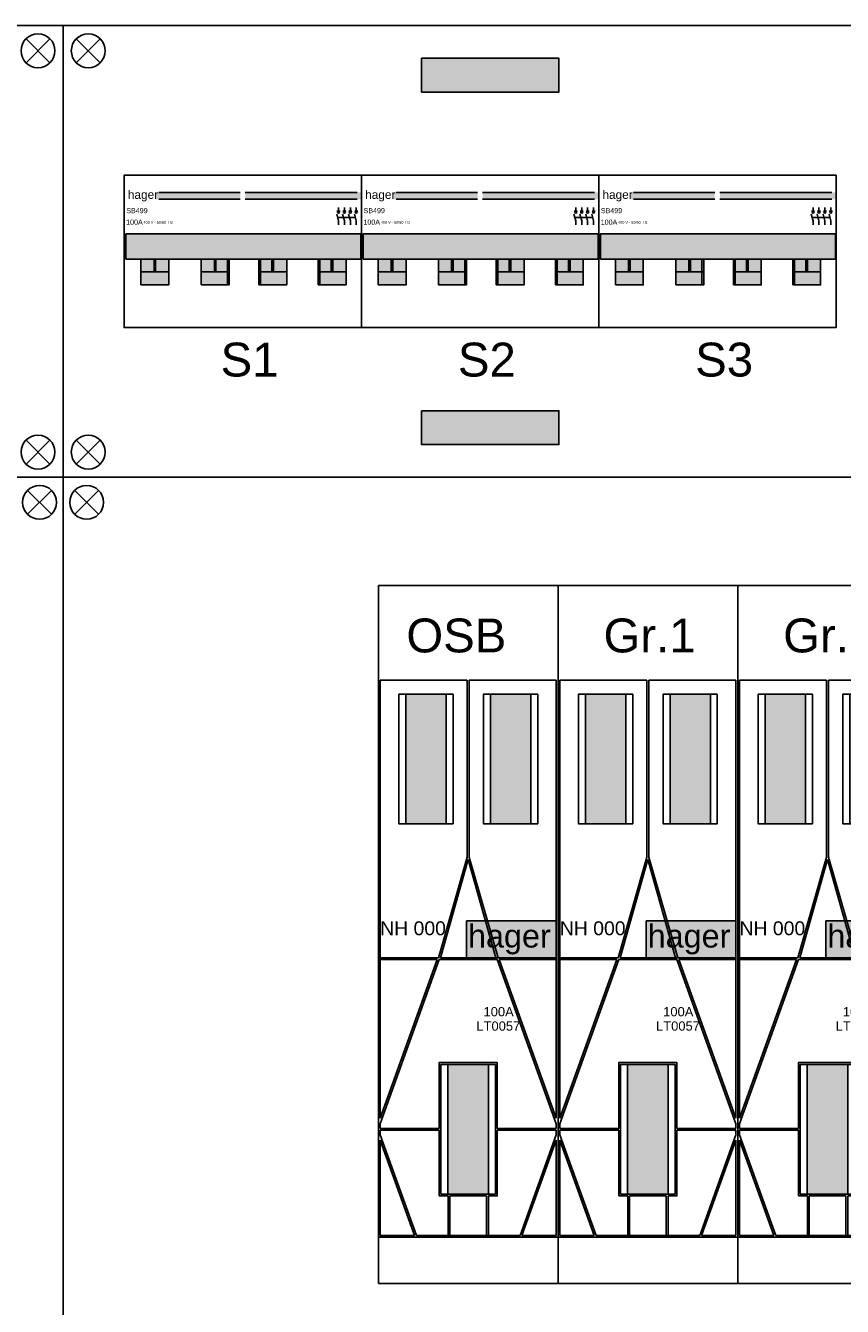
# Model space of a CAD drawing. Header units: millimetres. Extents: x -76073 to -606, y -39488 to 9083.
# Tile 10 of 23: x -13171 to -10761, y -31161 to -27381. Entities that reach past the tile are written whole.
import ezdxf
from ezdxf.enums import TextEntityAlignment as Align

# ---------------------------------------------------------------- set-up
doc = ezdxf.new("R2010")
doc.units = ezdxf.units.MM
doc.header["$LTSCALE"] = 100
doc.linetypes.add('HIDDEN', pattern=[9.525, 6.35, -3.175])
doc.layers.add('EL$6----', color=7, linetype='Continuous')
doc.layers.add('EL6-----', color=7, linetype='Continuous')
doc.styles.add('Arial', font='arial.ttf')
doc.styles.get("Standard").update_dxf_attribs({"font": 'arial.ttf'})

# ---------------------------------------------------------------- blocks, each defined once
blk = doc.blocks.new('kastblok 1')
for points in [[(1462.5, -196.3), (1462.5, -96.3), (1057.5, -96.3), (1057.5, -196.3)], [(1462.5, -1136.6), (1462.5, -1236.6), (1057.5, -1236.6), (1057.5, -1136.6)]]:
    blk.add_hatch(color=256).paths.add_polyline_path(points)
for points in [[(0, -1332.9), (2520, -1332.9), (2520, 0), (0, 0)], [(2340, -441.5), (180, -441.5), (180, -891.5), (2340, -891.5)], [(180, -891.5), (2340, -891.5), (2340, -441.5), (180, -441.5)]]:
    blk.add_lwpolyline(points, close=True)
for points in [[(38.8, -109.5), (109.5, -38.8)], [(109.5, -109.5), (38.8, -38.8)], [(2481.2, -109.5), (2410.5, -38.8)], [(2410.5, -109.5), (2481.2, -38.8)], [(38.8, -1223.4), (109.5, -1294.1)], [(109.5, -1223.4), (38.8, -1294.1)], [(2481.2, -1223.4), (2410.5, -1294.1)], [(2410.5, -1223.4), (2481.2, -1294.1)]]:
    blk.add_lwpolyline(points)
at = {"flags": 128}
for points in [[(1057.5, -196.3), (1462.5, -196.3), (1462.5, -96.3), (1057.5, -96.3), (1057.5, -196.3)], [(1057.5, -1136.6), (1462.5, -1136.6), (1462.5, -1236.6), (1057.5, -1236.6), (1057.5, -1136.6)]]:
    blk.add_lwpolyline(points, dxfattribs=at)
for centre in [(74.2, -74.2), (2445.8, -74.2), (74.2, -1258.7), (2445.8, -1258.7)]:
    blk.add_circle(centre, 50)
blk = doc.blocks.new('kastblok 2 leeg')
for points in [[(1462.5, -196.3), (1462.5, -96.3), (1057.5, -96.3), (1057.5, -196.3)], [(1462.5, -2469.5), (1462.5, -2569.5), (1057.5, -2569.5), (1057.5, -2469.5)]]:
    blk.add_hatch(color=256).paths.add_polyline_path(points)
blk.add_lwpolyline([(0, -2665.8), (2520, -2665.8), (2520, 0), (0, 0)], close=True)
for points in [[(34.1, -109.5), (104.8, -38.8)], [(104.8, -109.5), (34.1, -38.8)], [(2485.9, -109.5), (2415.2, -38.8)], [(2415.2, -109.5), (2485.9, -38.8)], [(34.1, -2556.3), (104.8, -2627)], [(104.8, -2556.3), (34.1, -2627)], [(2485.9, -2556.3), (2415.2, -2627)], [(2415.2, -2556.3), (2485.9, -2627)]]:
    blk.add_lwpolyline(points)
at = {"flags": 128}
for points in [[(1057.5, -196.3), (1462.5, -196.3), (1462.5, -96.3), (1057.5, -96.3), (1057.5, -196.3)], [(1057.5, -2469.5), (1462.5, -2469.5), (1462.5, -2569.5), (1057.5, -2569.5), (1057.5, -2469.5)]]:
    blk.add_lwpolyline(points, dxfattribs=at)
for centre in [(69.4, -74.2), (2450.6, -74.2), (69.4, -2591.6), (2450.6, -2591.6)]:
    blk.add_circle(centre, 50)
blk = doc.blocks.new('Hager LT0057')
h = blk.add_hatch(color=160)
h.dxf.hatch_style = 1
h.paths.add_polyline_path([(524.5, -989), (259.9, -989), (259.9, -1098.3), (524.5, -1098.3)])
at = {"layer": 'EL6-----', "linetype": 'HIDDEN'}
h = blk.add_hatch(color=256, dxfattribs=at)
h.dxf.hatch_style = 1
h.paths.add_polyline_path([(199.7, -703), (199.7, -320.5), (80.6, -320.5), (80.6, -703)])
h = blk.add_hatch(color=256, dxfattribs=at)
h.dxf.hatch_style = 1
h.paths.add_polyline_path([(449.4, -320.5), (330.3, -320.5), (330.3, -703), (449.4, -703)])
h = blk.add_hatch(color=256, dxfattribs=at)
h.dxf.hatch_style = 1
h.paths.add_polyline_path([(205, -1795.8), (325, -1795.8), (325, -1413.3), (205, -1413.3)])
for p, q in [((530, 0), (0, 0)), ((0, 0), (0, -2060)), ((530, -1923.4), (530, 0)), ((0, -1923.4), (530, -1923.4)), ((0, -2060), (530, -2060))]:
    blk.add_line(p, q)
at = {"flags": 128}
for points in [[(262.3, -278.7), (5.5, -278.7)], [(5.5, -278.7), (5.5, -1572)], [(262.3, -278.7), (262.3, -801.8)], [(524.5, -278.7), (267.7, -278.7)], [(267.7, -278.7), (267.7, -801.8)], [(524.5, -278.7), (524.5, -1572)], [(220.2, -320.5), (220.2, -703), (60.1, -703), (60.1, -320.5), (220.2, -320.5)], [(469.9, -320.5), (469.9, -703), (309.8, -703), (309.8, -320.5), (469.9, -320.5)], [(262.3, -801.8), (177, -1098.3)], [(265, -808), (183.4, -1098.3)], [(265, -808), (346.6, -1098.3)], [(267.7, -801.8), (353, -1098.3)], [(5.5, -1098.3), (177, -1098.3)], [(5.5, -1103.8), (173.8, -1103.8)], [(5.5, -1588.2), (179.6, -1103.8)], [(5.5, -1572), (173.8, -1103.8)], [(179.6, -1103.8), (350.4, -1103.8)], [(183.4, -1098.3), (262.3, -1098.3), (346.6, -1098.3)], [(524.5, -1588.2), (350.4, -1103.8)], [(356.2, -1103.8), (524.5, -1103.8)], [(524.5, -1572), (356.2, -1103.8)], [(179.1, -1601.9), (179.1, -1407.9), (350.9, -1407.9), (350.9, -1601.9)], [(345.5, -1413.3), (345.5, -1795.8), (184.5, -1795.8), (184.5, -1413.3), (345.5, -1413.3)], [(5.5, -1588.2), (5.5, -1601.9)], [(179.1, -1601.9), (5.5, -1601.9)], [(179.1, -1607.3), (5.5, -1607.3)], [(5.5, -1607.3), (5.5, -1621)], [(5.5, -1621), (112.2, -1917.9)], [(179.1, -1801.3), (179.1, -1607.3)], [(350.9, -1607.3), (350.9, -1801.3), (324.4, -1801.3)], [(350.9, -1601.9), (524.5, -1601.9)], [(350.9, -1607.3), (524.5, -1607.3)], [(524.5, -1621), (418.6, -1917.9)], [(524.5, -1588.2), (524.5, -1601.9)], [(524.5, -1607.3), (524.5, -1621)], [(5.5, -1637.1), (5.5, -1917.9)], [(5.5, -1637.1), (106.4, -1917.9)], [(524.5, -1637.1), (423.6, -1917.9)], [(524.5, -1637.1), (524.5, -1917.9)], [(205.6, -1801.3), (179.1, -1801.3)], [(205.6, -1801.3), (205.6, -1917.9)], [(319, -1801.3), (211, -1801.3)], [(211, -1801.3), (211, -1917.9)], [(319, -1801.3), (319, -1917.9)], [(324.4, -1801.3), (324.4, -1917.9)], [(106.4, -1917.9), (5.5, -1917.9)], [(418.6, -1917.9), (112.2, -1917.9)], [(524.5, -1917.9), (423.6, -1917.9)], [(530, -2060), (530, -1923.4)]]:
    blk.add_lwpolyline(points, dxfattribs=at)
at = {"color": 0}
blk.add_lwpolyline([(259.9, -989), (259.9, -1098.3), (524.5, -1098.3), (524.5, -989)], close=True, dxfattribs=at)
blk.add_lwpolyline([(353, -1098.3), (524.5, -1098.3)])
at = {"layer": 'EL6-----', "flags": 128}
for points in [[(80.6, -703), (199.7, -703), (199.7, -320.5), (80.6, -320.5)], [(330.3, -703), (449.4, -703), (449.4, -320.5), (330.3, -320.5)], [(205, -1795.8), (325, -1795.8), (325, -1413.3), (205, -1413.3)]]:
    blk.add_lwpolyline(points, close=True, dxfattribs=at)
at = {"style": 'Arial'}
blk.add_text('NH 000', height=40.98, dxfattribs=at).set_placement((102.2, -1031.8), align=Align.CENTER)
at = {"color": 5, "style": 'Arial'}
blk.add_text('hager', height=68.3, dxfattribs=at).set_placement((386.4, -1068.2), align=Align.CENTER)
at = {"style": 'Arial'}
for tag, p in [('MAXIMAALVERMOGEN', (265.9, -1271.2)), ('TYPENUMMER', (265, -1313.5))]:
    blk.add_attdef(tag, text='', height=27.3, dxfattribs=at).set_placement(p, align=Align.CENTER)
blk = doc.blocks.new('*U26')
h = blk.add_hatch(color=160)
h.dxf.hatch_style = 1
h.paths.add_polyline_path([(342.5, -50.9), (342.5, -70.9), (92.3, -70.9), (92.3, -50.9)])
h = blk.add_hatch(color=160)
h.dxf.hatch_style = 1
h.paths.add_polyline_path([(357.5, -50.9), (357.5, -70.9), (697.7, -70.9), (697.7, -50.9)])
h = blk.add_hatch(color=254)
h.dxf.hatch_style = 1
h.paths.add_polyline_path([(698.5, -172.8), (5.4, -172.8), (5.4, -247.8), (698.5, -247.8)])
for points in [[(49.3, -323.6), (131.5, -323.6), (131.5, -247.8), (49.3, -247.8)], [(227.4, -323.6), (309.6, -323.6), (309.6, -247.8), (227.4, -247.8)], [(397.4, -323.6), (479.6, -323.6), (479.6, -247.8), (397.4, -247.8)], [(572.4, -323.6), (654.6, -323.6), (654.6, -247.8), (572.4, -247.8)]]:
    blk.add_hatch(color=254).paths.add_polyline_path(points)
at = {"ltscale": 0.75}
h = blk.add_hatch(color=10, dxfattribs=at)
h.dxf.hatch_style = 1
h.paths.add_polyline_path([(131.5, -247.8), (49.3, -247.8), (49.3, -285.7), (131.5, -285.7)])
h.paths.add_polyline_path([(88.1, -251.1), (92.7, -251.1), (92.7, -282.4), (88.1, -282.4)], flags=16)
h = blk.add_hatch(color=7, dxfattribs=at)
h.dxf.hatch_style = 1
h.paths.add_polyline_path([(88.1, -282.4), (92.7, -282.4), (92.7, -251.1), (88.1, -251.1)])
h = blk.add_hatch(color=10, dxfattribs=at)
h.dxf.hatch_style = 1
h.paths.add_polyline_path([(309.6, -247.8), (227.4, -247.8), (227.4, -285.7), (309.6, -285.7)])
h.paths.add_polyline_path([(266.1, -251.1), (270.8, -251.1), (270.8, -282.4), (266.1, -282.4)], flags=16)
h = blk.add_hatch(color=7, dxfattribs=at)
h.dxf.hatch_style = 1
h.paths.add_polyline_path([(266.1, -282.4), (270.8, -282.4), (270.8, -251.1), (266.1, -251.1)])
h = blk.add_hatch(color=10, dxfattribs=at)
h.dxf.hatch_style = 1
h.paths.add_polyline_path([(479.6, -247.8), (397.4, -247.8), (397.4, -285.7), (479.6, -285.7)])
h.paths.add_polyline_path([(436.1, -251.1), (440.8, -251.1), (440.8, -282.4), (436.1, -282.4)], flags=16)
h = blk.add_hatch(color=7, dxfattribs=at)
h.dxf.hatch_style = 1
h.paths.add_polyline_path([(436.1, -282.4), (440.8, -282.4), (440.8, -251.1), (436.1, -251.1)])
h = blk.add_hatch(color=160, dxfattribs=at)
h.dxf.hatch_style = 1
h.paths.add_polyline_path([(654.6, -247.8), (572.4, -247.8), (572.4, -285.7), (654.6, -285.7)])
h.paths.add_polyline_path([(611.1, -251.1), (615.8, -251.1), (615.8, -282.4), (611.1, -282.4)], flags=16)
h = blk.add_hatch(color=7, dxfattribs=at)
h.dxf.hatch_style = 1
h.paths.add_polyline_path([(611.1, -282.4), (615.8, -282.4), (615.8, -251.1), (611.1, -251.1)])
at = {"color": 0}
for p, q in [((342.5, -50.9), (102.3, -50.9)), ((342.5, -70.9), (102.3, -70.9)), ((357.5, -50.9), (687.7, -50.9)), ((357.5, -70.9), (687.7, -70.9))]:
    blk.add_line(p, q, dxfattribs=at)
blk.add_lwpolyline([(0, 0), (0, -450), (700, -450), (700, 0), (0, 0)], dxfattribs=at)
at = {"flags": 128}
for points in [[(636.9, -106), (627.8, -106)], [(632.3, -106), (632.3, -94.9)], [(654.4, -106), (645.3, -106)], [(649.8, -106), (649.8, -94.9)], [(671.9, -106), (662.8, -106)], [(667.3, -106), (667.3, -94.9)], [(689.4, -106), (680.3, -106)], [(684.8, -106), (684.8, -94.9)], [(632.3, -146.2), (632.3, -134.9), (627, -115.2)], [(682.2, -125), (629.7, -125)], [(649.8, -146.2), (649.8, -134.9), (644.5, -115.2)], [(667.3, -146.2), (667.3, -134.9), (662, -115.2)], [(684.8, -146.2), (684.8, -134.9), (679.5, -115.2)]]:
    blk.add_lwpolyline(points, dxfattribs=at)
blk.add_lwpolyline([(5.4, -247.8), (5.4, -172.8), (698.5, -172.8), (698.5, -247.8)], close=True, dxfattribs=at)
at = {"color": 0}
for points in [[(49.3, -323.6), (131.5, -323.6), (131.5, -247.8), (49.3, -247.8)], [(49.3, -323.6), (131.5, -323.6), (131.5, -247.8), (49.3, -247.8)], [(227.4, -323.6), (304.6, -323.6), (304.6, -247.8), (227.4, -247.8)], [(227.4, -323.6), (309.6, -323.6), (309.6, -247.8), (227.4, -247.8)], [(397.4, -323.6), (479.6, -323.6), (479.6, -247.8), (397.4, -247.8)], [(402.4, -323.6), (479.6, -323.6), (479.6, -247.8), (402.4, -247.8)], [(572.4, -323.6), (654.6, -323.6), (654.6, -247.8), (572.4, -247.8)], [(577.4, -323.6), (654.6, -323.6), (654.6, -247.8), (577.4, -247.8)]]:
    blk.add_lwpolyline(points, close=True, dxfattribs=at)
at = {"ltscale": 0.75}
for points in [[(49.3, -247.8), (131.5, -247.8), (131.5, -285.7), (49.3, -285.7)], [(88.1, -251.1), (92.7, -251.1), (92.7, -282.4), (88.1, -282.4)], [(227.4, -247.8), (309.6, -247.8), (309.6, -285.7), (227.4, -285.7)], [(266.1, -251.1), (270.8, -251.1), (270.8, -282.4), (266.1, -282.4)], [(397.4, -247.8), (479.6, -247.8), (479.6, -285.7), (397.4, -285.7)], [(436.1, -251.1), (440.8, -251.1), (440.8, -282.4), (436.1, -282.4)], [(572.4, -247.8), (654.6, -247.8), (654.6, -285.7), (572.4, -285.7)], [(611.1, -251.1), (615.8, -251.1), (615.8, -282.4), (611.1, -282.4)]]:
    blk.add_lwpolyline(points, close=True, dxfattribs=at)
for centre in [(632.3, -109), (649.8, -109), (667.3, -109), (684.8, -109)]:
    blk.add_circle(centre, 3)
at = {"color": 160, "style": 'Arial'}
blk.add_text(' hager', height=25, dxfattribs=at).set_placement((1.2, -69.8))
at = {"insert": (57, -139.3), "char_height": 8, "attachment_point": 4}
blk.add_mtext_dynamic_manual_height_columns('\\A1;400 V~ 50/60  Hz', width=265.331, gutter_width=250, heights=[0], dxfattribs=at)
at = {"style": 'Arial'}
for tag, p in [('TYPENUMMER', (6.3, -112.1)), ('VERMOGENSTYPE', (5.9, -146))]:
    blk.add_attdef(tag, p, '', height=15, dxfattribs=at)

msp = doc.modelspace()

# ---------------------------------------------------------------- hatches: boundary and pattern name
for points in [[(-11597.5, -27576.9), (-11597.5, -27476.9), (-12002.5, -27476.9), (-12002.5, -27576.9)], [(-11597.5, -28517.2), (-11597.5, -28617.2), (-12002.5, -28617.2), (-12002.5, -28517.2)]]:
    msp.add_hatch(color=256).paths.add_polyline_path(points)

# ---------------------------------------------------------------- linework, layer by layer
for points in [[(-13060, -28713.5), (-8020, -28713.5), (-8020, -27380.6), (-13060, -27380.6)], [(-10780, -27822.1), (-12880, -27822.1), (-12880, -28272.1), (-10780, -28272.1)], [(-12880, -28272.1), (-10780, -28272.1), (-10780, -27822.1), (-12880, -27822.1)], [(-13060, -31379.3), (-8020, -31379.3), (-8020, -28713.5), (-13060, -28713.5)]]:
    msp.add_lwpolyline(points, close=True)
for points in [[(-13021.2, -27490.1), (-12950.5, -27419.4)], [(-12950.5, -27490.1), (-13021.2, -27419.4)], [(-13021.2, -28604), (-12950.5, -28674.7)], [(-12950.5, -28604), (-13021.2, -28674.7)], [(-13025.9, -28823), (-12955.2, -28752.3)], [(-12955.2, -28823), (-13025.9, -28752.3)]]:
    msp.add_lwpolyline(points)
at = {"flags": 128}
for points in [[(-12002.5, -27576.9), (-11597.5, -27576.9), (-11597.5, -27476.9), (-12002.5, -27476.9), (-12002.5, -27576.9)], [(-12002.5, -28517.2), (-11597.5, -28517.2), (-11597.5, -28617.2), (-12002.5, -28617.2), (-12002.5, -28517.2)]]:
    msp.add_lwpolyline(points, dxfattribs=at)
for centre in [(-12985.8, -27454.8), (-12985.8, -28639.3), (-12990.6, -28787.7)]:
    msp.add_circle(centre, 50)

# ---------------------------------------------------------------- block references
at = {"ltscale": 0.75}
for p in [(-12880, -27822.1), (-12180, -27822.1), (-11480, -27822.1)]:
    msp.add_blockref('*U26', p, dxfattribs=at).add_auto_attribs({'TYPENUMMER': 'SB499', 'VERMOGENSTYPE': '100A'})
ref = msp.add_blockref('Hager LT0057', (-12130, -29033.5))
ref.add_attrib('TYPENUMMER', 'LT0057', dxfattribs={"height": 27.32, "style": 'Arial'}).set_placement((-11776.2, -30347), align=Align.CENTER)
ref.add_attrib('MAXIMAALVERMOGEN', '100A', dxfattribs={"height": 27.32, "style": 'Arial'}).set_placement((-11775.3, -30304.7), align=Align.CENTER)
ref = msp.add_blockref('Hager LT0057', (-11600, -29033.5))
ref.add_attrib('TYPENUMMER', 'LT0057', dxfattribs={"height": 27.32, "style": 'Arial'}).set_placement((-11246.2, -30347), align=Align.CENTER)
ref.add_attrib('MAXIMAALVERMOGEN', '100A', dxfattribs={"height": 27.32, "style": 'Arial'}).set_placement((-11245.3, -30304.7), align=Align.CENTER)
ref = msp.add_blockref('Hager LT0057', (-11070, -29033.5))
ref.add_attrib('TYPENUMMER', 'LT0057', dxfattribs={"height": 27.32, "style": 'Arial'}).set_placement((-10716.2, -30347), align=Align.CENTER)
ref.add_attrib('MAXIMAALVERMOGEN', '100A', dxfattribs={"height": 27.32, "style": 'Arial'}).set_placement((-10715.3, -30304.7), align=Align.CENTER)
at = {"layer": 'EL$6----'}
for name, p in [('kastblok 1', (-15580, -27380.6)), ('kastblok 2 leeg', (-15580, -28713.5))]:
    msp.add_blockref(name, p, dxfattribs=at)

# ---------------------------------------------------------------- texts
at = {"layer": 'EL6-----', "color": 0, "style": 'Arial'}
for s, p in [('S1', (-12510, -28446.3)), ('S2', (-11810, -28446.3)), ('S3', (-11110, -28446.3)), ('OSB', (-11900, -29260.6)), ('Gr.1', (-11330, -29260.6)), ('Gr.2', (-10800, -29260.6))]:
    msp.add_text(s, height=100, dxfattribs=at).set_placement(p, align=Align.BOTTOM_CENTER)

doc.saveas('drawing.dxf')
